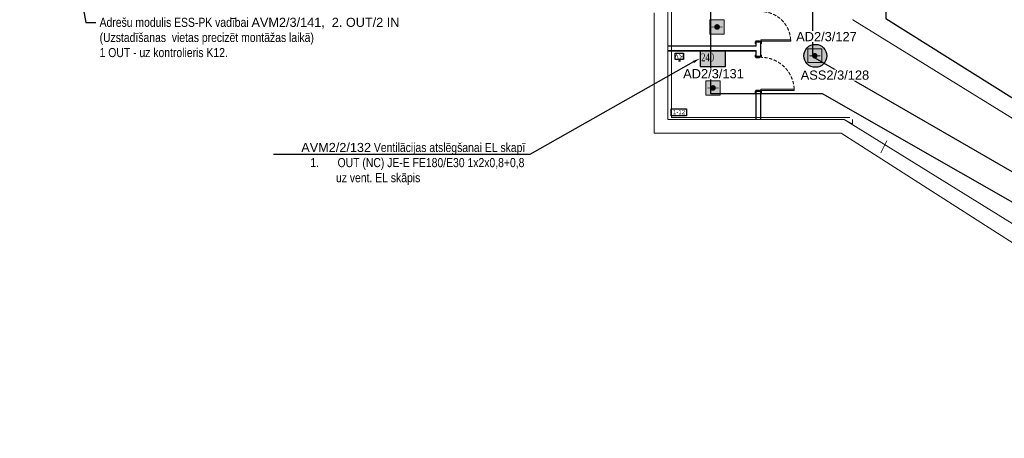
# Model space of a CAD drawing. Header units: millimetres. Extents: x -197461 to 862495, y -970068 to 63888.
# Tile 89 of 205: x -100192 to -77535, y -527440 to -517800. Entities that reach past the tile are written whole.
import ezdxf
from ezdxf import colors
from ezdxf.entities.mleader import LeaderData, LeaderLine
from ezdxf.math import Vec2, Vec3

# ---------------------------------------------------------------- set-up
doc = ezdxf.new("R2010")
doc.units = ezdxf.units.MM
doc.linetypes.add('Dashed', pattern=[112.5, 75, -37.5])
doc.layers.get('0').update_dxf_attribs({"linetype": 'CONTINUOUS'})
for name, color, linetype in [('Durvis', 7, 'CONTINUOUS'), ('esoshas', 7, 'CONTINUOUS'), ('explikaacija#1_Pen_No__1_Pen_No__7', 7, 'CONTINUOUS'), ('Jaunas-W112', 7, 'CONTINUOUS'), ('PDF_Images', 7, 'CONTINUOUS'), ('UAS', 240, 'CONTINUOUS')]:
    doc.layers.add(name, color=color, linetype=linetype)
doc.layers.add('S-STRS', color=7, linetype='CONTINUOUS', lineweight=9)
doc.layers.add('TEXT', color=7, linetype='CONTINUOUS', lineweight=9)
doc.styles.add('ARIAL', font='arialbd.ttf')
doc.styles.add('GENERATED_STYLE_1', font='arial.ttf')
doc.styles.add('Karlis_times', font='times.ttf', dxfattribs={"height": 2.2})
doc.styles.add('saurais70', font='arial.ttf', dxfattribs={"width": 0.7, "height": 250})
doc.linetypes.add('Symbol-000', pattern='A,0,[2,AR-21.Shx,S=4.563492,R=0,X=0,Y=0],-625,0', length=625)

# ---------------------------------------------------------------- blocks, each defined once
blk = doc.blocks.new('AD-proj')
at = {"lineweight": 5}
blk.add_lwpolyline([(-250, -250), (250, -250), (250, 250), (-250, 250)], close=True, dxfattribs=at)
at = {"const_width": 30}
blk.add_lwpolyline([(-200, 0), (200, 0)], dxfattribs=at)
at = {"const_width": 100}
blk.add_lwpolyline([(-50, 0, 1), (50, 0, 1)], format="xyb", close=True, dxfattribs=at)

msp = doc.modelspace()

# ---------------------------------------------------------------- hatches: boundary and pattern name
at = {"layer": 'Durvis', "linetype": 'Continuous', "lineweight": 0}
for points in [[(-83256.65922, -518309.6407), (-83272.04922, -518309.6407), (-83272.04922, -518350.1407), (-83256.65922, -518350.1407)], [(-83135.15922, -518320.1707), (-83135.15922, -518297.4907), (-83167.55922, -518297.4907), (-83167.55922, -518287.7707), (-83256.65922, -518287.7707), (-83256.65922, -518320.1707)], [(-83135.15922, -518297.4907), (-82451.51922, -518297.4907), (-82451.51922, -518265.0907), (-83135.15922, -518265.0907)], [(-83119.76922, -518309.6407), (-83135.15922, -518309.6407), (-83135.15922, -518350.1407), (-83119.76922, -518350.1407)], [(-83272.04922, -518654.70068), (-83256.65922, -518654.70068), (-83256.65922, -518614.20068), (-83272.04922, -518614.20068)], [(-83135.15922, -518654.70068), (-83119.76922, -518654.70068), (-83119.76922, -518614.20068), (-83135.15922, -518614.20068)], [(-83256.65922, -518644.17068), (-83256.65922, -518676.57068), (-83167.55922, -518676.57068), (-83167.55922, -518666.85068), (-83135.15922, -518666.85068), (-83135.15922, -518644.17068)], [(-83256.65922, -519443.64068), (-83272.04922, -519443.64068), (-83272.04922, -519484.14068), (-83256.65922, -519484.14068)], [(-83135.15922, -519454.17068), (-83135.15922, -519431.49068), (-83167.55922, -519431.49068), (-83167.55922, -519421.77068), (-83256.65922, -519421.77068), (-83256.65922, -519454.17068)], [(-83135.15922, -519431.49068), (-82370.51922, -519431.49068), (-82370.51922, -519399.09068), (-83135.15922, -519399.09068)], [(-83119.76922, -519443.64068), (-83135.15922, -519443.64068), (-83135.15922, -519484.14068), (-83119.76922, -519484.14068)]]:
    msp.add_hatch(color=7, dxfattribs=at).paths.add_polyline_path(points, flags=0)
at = {"layer": 'Jaunas-W112', "linetype": 'Continuous', "lineweight": 0}
for points in [[(-83256.65922, -518320.1707), (-83256.65922, -518401.17068), (-83246.53422, -518401.17068), (-83246.53422, -518320.1707)], [(-83135.15922, -518401.17068), (-83135.15922, -518320.1707), (-83145.28422, -518320.1707), (-83145.28422, -518401.17068)], [(-83256.65922, -518401.17068), (-85281.65921, -518401.17068), (-85281.65921, -518411.29568), (-83256.65922, -518411.29568)], [(-83256.65922, -518512.54568), (-85281.65921, -518512.54568), (-85281.65921, -518522.67068), (-83256.65922, -518522.67068)], [(-83256.65922, -518411.29568), (-83246.53422, -518411.29568), (-83246.53422, -518401.17068), (-83256.65922, -518401.17068)], [(-83256.65922, -518522.67068), (-83246.53422, -518512.54568), (-83256.65922, -518512.54568)], [(-83246.53422, -518522.67068), (-83246.53422, -518512.54568), (-83256.65922, -518522.67068)], [(-83256.65922, -518522.67068), (-83256.65922, -518644.17068), (-83246.53422, -518644.17068), (-83246.53422, -518522.67068)], [(-83145.28422, -518411.29568), (-83135.15922, -518401.17068), (-83145.28422, -518401.17068)], [(-83135.15922, -518411.29568), (-83135.15922, -518401.17068), (-83145.28422, -518411.29568)], [(-83145.28422, -518411.29568), (-83145.28422, -518644.17068), (-83135.15922, -518644.17068), (-83135.15922, -518411.29568)], [(-83256.65922, -519454.17068), (-83256.65922, -520102.17068), (-83246.53422, -520102.17068), (-83246.53422, -519454.17068)], [(-83135.15922, -520102.17068), (-83135.15922, -519454.17068), (-83145.28422, -519454.17068), (-83145.28422, -520102.17068)]]:
    msp.add_hatch(color=7, dxfattribs=at).paths.add_polyline_path(points, flags=0)
at = {"layer": 'UAS', "lineweight": 50, "true_color": 0xffffff}
h = msp.add_hatch(color=7, dxfattribs=at)
h.dxf.hatch_style = 1
h.paths.add_polyline_path([(-84177.59736, -517968.44674), (-84112.12642, -517968.44674, 1)], flags=16)
h.paths.add_polyline_path([(-83981.18454, -518132.12408), (-83981.18454, -517804.76939), (-84308.53923, -517804.76939), (-84308.53923, -518132.12408)])
h = msp.add_hatch(color=7, dxfattribs=at)
h.dxf.hatch_style = 1
h.paths.add_polyline_path([(-81864.04703, -518632.03652, -1), (-81927.13396, -518632.03652, -1)], flags=0)
h.paths.add_polyline_path([(-82053.30783, -518474.31919), (-82053.30783, -518789.75385), (-81737.87316, -518789.75385), (-81737.87316, -518474.31919)], flags=16)
h.paths.add_polyline_path([(-81619.00932, -518632.75369, 1), (-82147.05663, -518632.75369, 1)])
h.paths.add_polyline_path([(-81737.87316, -518789.75385), (-82053.30783, -518789.75385), (-82053.30783, -518474.31919), (-81737.87316, -518474.31919)], flags=16)
h = msp.add_hatch(color=7, dxfattribs=at)
h.dxf.hatch_style = 1
h.paths.add_polyline_path([(-84271.27539, -519372.77329), (-84205.80445, -519372.77329, 1)], flags=16)
h.paths.add_polyline_path([(-84074.86257, -519536.45064), (-84074.86257, -519209.09594), (-84402.21726, -519209.09594), (-84402.21726, -519536.45064)])

# ---------------------------------------------------------------- linework, layer by layer
at = {"color": 7, "linetype": 'Symbol-000', "lineweight": 0}
for p, q in [((-85194.68518, -517397.60685), (-85194.68518, -520049.66688)), ((-85194.68518, -520049.66688), (-81089.76307, -520049.66688))]:
    msp.add_line(p, q, dxfattribs=at)
at = {"layer": 'Durvis', "color": 7, "linetype": 'Continuous', "lineweight": 0}
for p, q in [((-83272.04922, -518350.1407), (-83272.04922, -518309.6407)), ((-83272.04922, -518309.6407), (-83256.65922, -518309.6407)), ((-83256.65922, -518350.1407), (-83272.04922, -518350.1407)), ((-83167.55922, -518287.7707), (-83256.65922, -518287.7707)), ((-83256.65922, -518287.7707), (-83256.65922, -518320.1707)), ((-83256.65922, -518309.6407), (-83256.65922, -518350.1407)), ((-83256.65922, -518320.1707), (-83135.15922, -518320.1707)), ((-83167.55922, -518297.4907), (-83167.55922, -518287.7707)), ((-83135.15922, -518297.4907), (-83167.55922, -518297.4907)), ((-82451.51922, -518265.0907), (-83135.15922, -518265.0907)), ((-83135.15922, -518265.0907), (-83135.15922, -518297.4907)), ((-83135.15922, -518320.1707), (-83135.15922, -518297.4907)), ((-83135.15922, -518297.4907), (-82451.51922, -518297.4907)), ((-83135.15922, -518350.1407), (-83135.15922, -518309.6407)), ((-83135.15922, -518309.6407), (-83119.76922, -518309.6407)), ((-83119.76922, -518350.1407), (-83135.15922, -518350.1407)), ((-83119.76922, -518309.6407), (-83119.76922, -518350.1407)), ((-82451.51922, -518297.4907), (-82451.51922, -518265.0907)), ((-83272.04922, -518654.70068), (-83272.04922, -518614.20068)), ((-83272.04922, -518614.20068), (-83256.65922, -518614.20068)), ((-83256.65922, -518614.20068), (-83256.65922, -518654.70068)), ((-83135.15922, -518654.70068), (-83135.15922, -518614.20068)), ((-83135.15922, -518614.20068), (-83119.76922, -518614.20068)), ((-83119.76922, -518614.20068), (-83119.76922, -518654.70068)), ((-83256.65922, -518654.70068), (-83272.04922, -518654.70068)), ((-83256.65922, -518644.17068), (-83256.65922, -518676.57068)), ((-83135.15922, -518644.17068), (-83256.65922, -518644.17068)), ((-83256.65922, -518676.57068), (-83167.55922, -518676.57068)), ((-83167.55922, -518676.57068), (-83167.55922, -518666.85068)), ((-83167.55922, -518666.85068), (-83135.15922, -518666.85068)), ((-83135.15922, -518666.85068), (-83135.15922, -518644.17068)), ((-83119.76922, -518654.70068), (-83135.15922, -518654.70068)), ((-83272.04922, -519484.14068), (-83272.04922, -519443.64068)), ((-83272.04922, -519443.64068), (-83256.65922, -519443.64068)), ((-83256.65922, -519484.14068), (-83272.04922, -519484.14068)), ((-83167.55922, -519421.77068), (-83256.65922, -519421.77068)), ((-83256.65922, -519421.77068), (-83256.65922, -519454.17068)), ((-83256.65922, -519443.64068), (-83256.65922, -519484.14068)), ((-83256.65922, -519454.17068), (-83135.15922, -519454.17068)), ((-83167.55922, -519431.49068), (-83167.55922, -519421.77068)), ((-83135.15922, -519431.49068), (-83167.55922, -519431.49068)), ((-82370.51922, -519399.09068), (-83135.15922, -519399.09068)), ((-83135.15922, -519399.09068), (-83135.15922, -519431.49068)), ((-83135.15922, -519454.17068), (-83135.15922, -519431.49068)), ((-83135.15922, -519431.49068), (-82370.51922, -519431.49068)), ((-83135.15922, -519484.14068), (-83135.15922, -519443.64068)), ((-83135.15922, -519443.64068), (-83119.76922, -519443.64068)), ((-83119.76922, -519484.14068), (-83135.15922, -519484.14068)), ((-83119.76922, -519443.64068), (-83119.76922, -519484.14068)), ((-82370.51922, -519431.49068), (-82370.51922, -519399.09068))]:
    msp.add_line(p, q, dxfattribs=at)
at = {"layer": 'Durvis', "color": 7, "linetype": 'Dashed', "lineweight": 0}
for centre, radius in [((-83135.15922, -518297.4907), 683.64), ((-83137.12637, -519433.45784), 766.60968)]:
    msp.add_arc(centre, radius, 2.716457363, 90, dxfattribs=at)
at = {"layer": 'esoshas', "color": 7, "linetype": 'Continuous', "lineweight": 20}
for p, q in [((-85281.65922, -520102.17068), (-85281.65922, -517429.17071)), ((-85589.45919, -517639.77068), (-85589.45919, -520409.97074)), ((-81024.1294, -517800.23042), (-81020.85216, -517793.67072)), ((-69410, -524980), (-81024.1294, -517800.23042)), ((-81219.58085, -520102.17068), (-85281.65922, -520102.17068)), ((-70000, -527060), (-81219.58085, -520102.06173)), ((-81219.58085, -520102.06173), (-81219.58085, -520102.17068)), ((-85589.45919, -520409.97074), (-81291.97284, -520409.97074)), ((-81291.97284, -520409.97074), (-70330, -527440)), ((-80374.56658, -520868.31017), (-80237.00157, -520592.96186))]:
    msp.add_line(p, q, dxfattribs=at)
at = {"layer": 'esoshas', "color": 7, "linetype": 'Continuous', "lineweight": 0}
for p, q in [((-83135.15921, -520102.17069), (-81219.58081, -520102.17069)), ((-81219.58081, -520102.17069), (-81030.49115, -520196.53162)), ((-81030.49115, -520196.53162), (-81030.49115, -520102.17069))]:
    msp.add_line(p, q, dxfattribs=at)
at = {"layer": 'explikaacija#1_Pen_No__1_Pen_No__7', "linetype": 'Continuous', "flags": 128}
msp.add_lwpolyline([(-85198.05484, -519856.08722), (-84847.36132, -519856.08722), (-84847.36132, -520013.23019), (-85198.05484, -520013.23019)], close=True, dxfattribs=at)
at = {"layer": 'Jaunas-W112', "color": 7, "linetype": 'Continuous', "lineweight": 0}
for p, q in [((-83256.65922, -518320.1707), (-83256.65922, -518401.17068)), ((-83256.65922, -518320.1707), (-83246.53422, -518320.1707)), ((-83246.53422, -518320.1707), (-83246.53422, -518401.17068)), ((-83246.53422, -518320.1707), (-83145.28422, -518320.1707)), ((-83145.28422, -518401.17068), (-83145.28422, -518320.1707)), ((-83145.28422, -518320.1707), (-83135.15922, -518320.1707)), ((-83135.15922, -518401.17068), (-83135.15922, -518320.1707)), ((-83256.65922, -518401.17068), (-85281.65921, -518401.17068)), ((-85281.65921, -518401.17068), (-85281.65921, -518411.29568)), ((-83246.53422, -518411.29568), (-85281.65921, -518411.29568)), ((-85281.65921, -518411.29568), (-85281.65921, -518512.54568)), ((-85281.65921, -518512.54568), (-83246.53422, -518512.54568)), ((-85281.65921, -518512.54568), (-85281.65921, -518522.67068)), ((-85281.65921, -518522.67068), (-83256.65922, -518522.67068)), ((-83256.65922, -518522.67068), (-83256.65922, -518644.17068)), ((-83246.53422, -518401.17068), (-83246.53422, -518411.29568)), ((-83246.53422, -518512.54568), (-83246.53422, -518644.17068)), ((-83145.28422, -518411.29568), (-83145.28422, -518401.17068)), ((-83145.28422, -518512.54568), (-83145.28422, -518411.29568)), ((-83145.28422, -518644.17068), (-83145.28422, -518512.54568)), ((-83135.15922, -518401.17068), (-83135.15922, -518411.29568)), ((-83135.15922, -518644.17068), (-83135.15922, -518411.29568)), ((-83256.65922, -518644.17068), (-83246.53422, -518644.17068)), ((-83246.53422, -518644.17068), (-83145.28422, -518644.17068)), ((-83145.28422, -518644.17068), (-83135.15922, -518644.17068)), ((-83256.65922, -519454.17068), (-83256.65922, -520102.17068)), ((-83256.65922, -519454.17068), (-83246.53422, -519454.17068)), ((-83246.53422, -519454.17068), (-83246.53422, -520102.17068)), ((-83246.53422, -519454.17068), (-83145.28422, -519454.17068)), ((-83145.28422, -520102.17068), (-83145.28422, -519454.17068)), ((-83145.28422, -519454.17068), (-83135.15922, -519454.17068)), ((-83135.15922, -520102.17068), (-83135.15922, -519454.17068)), ((-83256.65922, -520102.17068), (-83246.53422, -520102.17068)), ((-83246.53422, -520102.17068), (-83145.28422, -520102.17068)), ((-83145.28422, -520102.17068), (-83135.15922, -520102.17068))]:
    msp.add_line(p, q, dxfattribs=at)
at = {"layer": 'PDF_Images', "color": 7}
msp.add_lwpolyline([(-109216.7808, -517261.311), (-109216.7808, -504649.8834), (-80264.7685, -504649.8834), (-80264.7685, -517775.74588), (-69511.51781, -524519.26582), (-69511.51781, -524519.26582)], dxfattribs=at)
at = {"layer": 'UAS', "color": 7, "lineweight": 30}
for p, q in [((-84983.36928, -518751.78163), (-85029.84957, -518751.78163)), ((-85005.15217, -518752.20511), (-85005.15217, -518716.90613))]:
    msp.add_line(p, q, dxfattribs=at)
at = {"layer": 'UAS', "color": 1}
for points in [[(-101049.0771, -514616.54988), (-95761.10691, -514616.54988), (-95761.10691, -513031.81428), (-82968.01274, -513031.81428), (-82968.01274, -511158.9179), (-81949.89491, -511158.9179), (-81949.89491, -518649.79374), (-68839.41438, -526213.50283)], [(-69042.05552, -526753.51691), (-81718.42358, -519508.30769), (-84285.22033, -519508.30769), (-84285.22033, -515908.20569), (-89769.75511, -515908.20569), (-89769.75511, -514648.2355), (-89928.4416, -514648.2355), (-89928.4416, -516800.50388), (-92626.25911, -516800.50388), (-92626.25911, -515318.10359), (-95271.77003, -515318.10359), (-95271.77003, -512104.33681), (-99969.76539, -512104.33681)]]:
    msp.add_lwpolyline(points, dxfattribs=at)
at = {"layer": 'UAS', "color": 7, "lineweight": 30}
msp.add_lwpolyline([(-84914.00902, -518717.27375), (-85106.50755, -518717.27375), (-85106.50755, -518572.06168), (-84914.00902, -518572.06168)], close=True, dxfattribs=at)
at = {"layer": 'UAS', "color": 1, "lineweight": 30}
msp.add_circle((-81883.03298, -518632.75369), 264.02365, dxfattribs=at)

# ---------------------------------------------------------------- block references
at = {"layer": 'UAS'}
for p, xscale, yscale, zscale in [((-84144.86189, -517968.44674), 0.6547093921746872, 0.6547093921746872, 0.6547093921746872), ((-81895.5905, -518632.03652), 0.6308693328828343, 0.6308693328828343, 0.6308693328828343), ((-84238.53992, -519372.77329), 0.6547093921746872, 0.6547093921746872, 0.6547093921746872)]:
    msp.add_blockref('AD-proj', p, dxfattribs=dict(at, xscale=xscale, yscale=yscale, zscale=zscale))

# ---------------------------------------------------------------- texts
at = {"layer": 'explikaacija#1_Pen_No__1_Pen_No__7', "linetype": 'Continuous', "insert": (-85198.05484, -519978.94436), "char_height": 100, "attachment_point": 7, "style": 'GENERATED_STYLE_1'}
msp.add_mtext('{ 1-12 }', dxfattribs=at)
at = {"layer": 'TEXT', "color": 7, "style": 'saurais70', "width": 0.8}
msp.add_text('KV', height=111.705372, rotation=180, dxfattribs=at).set_placement((-84920.89332, -518595.25618))
at = {"layer": 'UAS', "color": 1, "style": 'Karlis_times', "width": 0.7}
msp.add_text('240', height=186.805669, dxfattribs=at).set_placement((-84511.46248, -518761.1796))

# ---------------------------------------------------------------- leaders
at = {"layer": 'UAS', "color": 18, "true_color": 0x000000}
ml = msp.add_multileader_mtext('Standard', dxfattribs=at)
ml.set_content('\\A1;{\\fArial Narrow|b0|i0|c0|p34;\\C256;\\c0;Adre\\fArial Narrow|b0|i0|c186|p34;šu modulis ESS-PK vadībai \\fArial|b0|i0|c186|p34;\\C1;AVM2/3/141,  \\C256;\\c0;2. OUT/2 IN \\fArial Narrow|b0|i0|c186|p34;(Uzstadīšanas  vietas precizēt montāžas laikā)\\fArial|b0|i0|c186|p34;\\C1;\\P\\pxql;\\fArial Narrow|b0|i0|c186|p34;\\C256;\\c0;1 OUT - uz kontrolieris \\C5;K12.}', color=(41, 19, 236))
ml.set_leader_properties()
ml.build(insert=Vec2(0, 0))
ml.multileader.update_dxf_attribs({"text_right_attachment_type": 6, "dogleg_length": 0.36, "arrow_head_size": 166.99834})
ctx = ml.context
ctx.base_point, ctx.char_height, ctx.arrow_head_size, ctx.landing_gap_size, ctx.plane_origin = Vec3(-98437.01207, -517862.99541), 208.74792195, 166.99834, 83.49917, Vec3(-93571.68463, -543348.13505)
ctx.right_attachment = 6
notes = []
notes.append((ctx, [(0, (1, 1, 0), (-98672.98713, -517862.99541), (1, 0), 235.97506, [(0, [(-99681.27853, -512142.139)], 0, [])])]))
ctx.mtext.insert, ctx.mtext.width, ctx.mtext.flow_direction = Vec3(-98353.5129, -517756.84154), 6882.3313233, 5
for ctx, leaders in notes:
    for number, flags, end, landing, length, lines in leaders:
        leader = LeaderData()
        leader.index, (leader.has_last_leader_line, leader.has_dogleg_vector, leader.attachment_direction) = number, flags
        leader.last_leader_point, leader.dogleg_vector, leader.dogleg_length = Vec3(end), Vec3(landing), length
        for number, points, colour, breaks in lines:
            line = LeaderLine()
            line.index, line.vertices, line.color, line.breaks = number, Vec3.list(points), colors.encode_raw_color(colour), breaks
            leader.lines.append(line)
        ctx.leaders.append(leader)

# ---------------------------------------------------------------- next in the draw order: texts
at = {"layer": 'UAS', "color": 251, "linetype": 'Continuous', "lineweight": 20, "true_color": 0x636466, "char_height": 211.4384766, "width": 1051.7117129, "attachment_point": 5, "style": 'ARIAL', "bg_fill": 3, "box_fill_scale": 1.1, "bg_fill_color": 256, "bg_fill_transparency": 0}
for s, insert in [('\\A1;{\\fArial|b0|i0|c186|p34;\\C1;AD2/3/127}', (-81627.40906, -518191.31067)), ('\\A1;{\\fArial|b0|i0|c186|p34;\\C1;AD2/3/131}', (-84227.49304, -519045.31197)), ('\\A1;{\\fArial|b0|i0|c186|p34;\\C1;ASS2/3/128}', (-81432.64457, -519077.98205))]:
    msp.add_mtext(s, dxfattribs=dict(at, insert=insert))

# ---------------------------------------------------------------- next in the draw order: hatches: boundary and pattern name
at = {"layer": 'S-STRS', "true_color": 0xffffff}
h = msp.add_hatch(dxfattribs=at)
h.set_pattern_fill('ANGLE', scale=0.5625)
h.set_pattern_definition([(0, (4427772.921, 5488963.614), (0, 3.9290625), [2.8575, -1.0715625]), (90, (4427772.921, 5488963.614), (-3.9290625, 2e-16), [2.8575, -1.0715625])])
h.paths.add_polyline_path([(-84536.94014, -518522.49045), (-84536.87804, -518878.31077), (-83953.57925, -518878.31077), (-83953.64136, -518522.42835)])

# ---------------------------------------------------------------- next in the draw order: linework, layer by layer
at = {"layer": 'UAS', "color": 1, "ltscale": 0.2}
msp.add_lwpolyline([(-83953.64136, -518522.42835), (-84536.94014, -518522.49045), (-84536.87804, -518878.31077), (-83953.57925, -518878.31077)], close=True, dxfattribs=at)

# ---------------------------------------------------------------- next in the draw order: leaders
at = {"layer": 'UAS', "color": 18, "true_color": 0x000000}
ml = msp.add_multileader_mtext('Standard', dxfattribs=at)
ml.set_content('\\A1;{\\fArial|b0|i0|c186|p34;\\C1;AVM2/2/132\\fArial Narrow|b0|i0|c186|p34;\\C256;\\c0; Ventilācijas atslēgšanai EL skapī\\P\\pxi-3,l4,ql,t4;1.^IOUT (NC) JE-E FE180/E30 1x2x0,8+0,8\\P\\pi0,l0,q*,tz;            uz vent. EL skāpis }', color=(41, 19, 236))
ml.set_leader_properties()
ml.build(insert=Vec2(0, 0))
ml.multileader.update_dxf_attribs({"text_right_attachment_type": 6, "dogleg_length": 0.36, "arrow_head_size": 166.99834})
ctx = ml.context
ctx.base_point, ctx.char_height, ctx.arrow_head_size, ctx.landing_gap_size, ctx.plane_origin = Vec3(-93796.07243, -520771.60455), 208.74792195, 166.99834, 83.49917, Vec3(-88709.6156, -542077.28413)
ctx.right_attachment = 6
notes = []
notes.append((ctx, [(1, (1, 1, 0), (-88456.14795, -520904.95546), (-1, 0), 15.02985, [(0, [(-84541.15851, -518692.43952)], 0, [])])]))
ctx.mtext.insert, ctx.mtext.width, ctx.mtext.defined_height, ctx.mtext.flow_direction = Vec3(-93712.57327, -520638.25365), 5739.7670103, 1058.40607, 5
for ctx, leaders in notes:
    for number, flags, end, landing, length, lines in leaders:
        leader = LeaderData()
        leader.index, (leader.has_last_leader_line, leader.has_dogleg_vector, leader.attachment_direction) = number, flags
        leader.last_leader_point, leader.dogleg_vector, leader.dogleg_length = Vec3(end), Vec3(landing), length
        for number, points, colour, breaks in lines:
            line = LeaderLine()
            line.index, line.vertices, line.color, line.breaks = number, Vec3.list(points), colors.encode_raw_color(colour), breaks
            leader.lines.append(line)
        ctx.leaders.append(leader)

doc.saveas('drawing.dxf')
